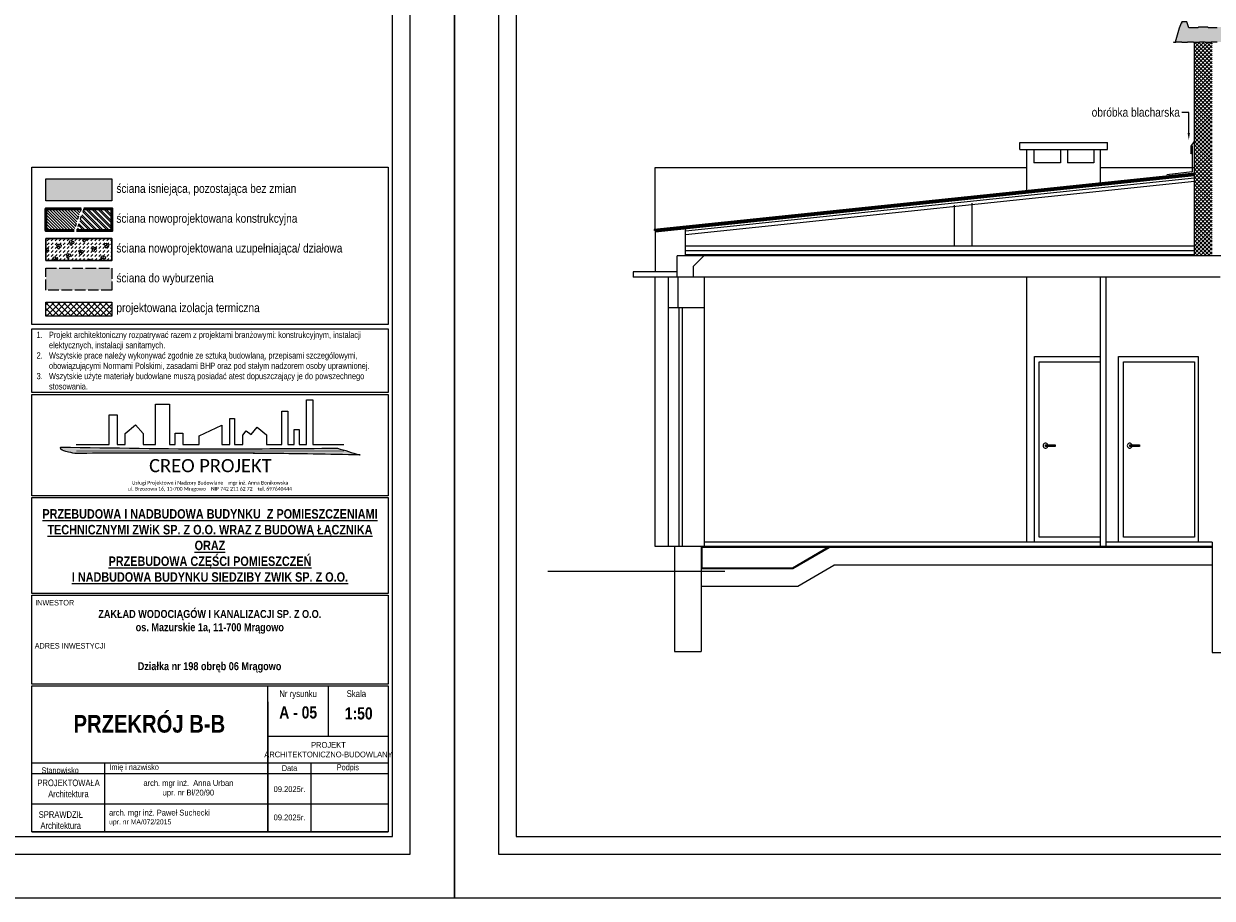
# Model space of a CAD drawing. Header units: millimetres. Extents: x 17147 to 52214, y -18116 to -4632.
# Tile 151 of 186: x 38727 to 40073, y -13916 to -12926. Entities that reach past the tile are written whole.
import ezdxf
from ezdxf import colors
from ezdxf.entities.mleader import LeaderData, LeaderLine
from ezdxf.math import Vec2, Vec3

# ---------------------------------------------------------------- set-up
doc = ezdxf.new("R2010")
doc.units = ezdxf.units.MM
doc.linetypes.add('ACAD_ISO02W100', pattern=[15, 12, -3])
doc.linetypes.add('ACAD_ISO03W100', pattern=[30, 12, -18])
for name, color, linetype, lineweight in [('A-ciekie', 161, 'Continuous', 9), ('A-kreskowanie', 253, 'Continuous', 0), ('A-opis', 130, 'Continuous', 9), ('A-sciana_osłonowa', 152, 'Continuous', 15), ('A_SCIANA_ISTN', 253, 'Continuous', 25), ('A_SCIANA_PROJ_KONSTRUKCJA', 3, 'Continuous', 50), ('A_SCINAN_PROJ_DZIALOWA', 5, 'Continuous', 30), ('elewacja C', 253, 'Continuous', 0)]:
    doc.layers.add(name, color=color, linetype=linetype, lineweight=lineweight)
for name, color, linetype, lineweight, true_color in [('A-izolacja', 7, 'Continuous', 9, 0x4775ff), ('A_SCIANA DO WYBURZENIA', 7, 'ACAD_ISO02W100', 18, 0xf7833b), ('r-ramka', 7, 'Continuous', 0, 0x727169), ('S_KRESKOWANIE_SC_ISTN', 7, 'Continuous', 0, 0x878787)]:
    doc.layers.add(name, color=color, linetype=linetype, lineweight=lineweight, true_color=true_color)
doc.styles.get("Standard").update_dxf_attribs({"font": 'ARIALN.TTF'})
doc.styles.add('wymiar', font='ARIALN.TTF')

# ---------------------------------------------------------------- blocks, each defined once
blk = doc.blocks.new('LOGO')
at = {"layer": 'elewacja C'}
h = blk.add_hatch(color=30, dxfattribs=at)
h.dxf.hatch_style = 1
edge = h.paths.add_edge_path()
edge.add_spline(control_points=[(11534.1, 18108), (11532.4, 18108), (11289.1, 18108), (10726.7, 18100.5), (10166.1, 18110.3), (9846.9, 18115.9)], knot_values=[0, 0, 0, 0, 5.133754, 729.732593, 1687.267838, 1687.267838, 1687.267838, 1687.267838], degree=3, periodic=0)
edge.add_spline(control_points=[(9846.9, 18115.9), (9846.1, 18113.8), (9840.3, 18098.6), (9889.5, 18084.9), (9916.9, 18079.7), (9932.8, 18076.7)], knot_values=[0, 0, 0, 0, 6.318514, 46.500226, 101.574566, 101.574566, 101.574566, 101.574566], degree=3, periodic=0)
edge.add_spline(control_points=[(9932.8, 18076.7), (10322, 18078.7), (10902.2, 18081.7), (11482.3, 18071.2), (11673.1, 18067.7)], knot_values=[0, 0, 0, 0, 1167.750225, 1740.44888, 1740.44888, 1740.44888, 1740.44888], degree=3, periodic=0)
edge.add_spline(control_points=[(11673.1, 18067.7), (11671.6, 18068.1), (11647.3, 18072.9), (11601.8, 18089.6), (11556.8, 18101.9), (11534.1, 18108)], knot_values=[0, 0, 0, 0, 4.823923, 74.316576, 144.781951, 144.781951, 144.781951, 144.781951], degree=3, periodic=0)
at = {"layer": 'elewacja C', "color": 7}
blk.add_lwpolyline([(9941.5, 18131.4), (10143.1, 18131.4), (10143.1, 18312.9), (10190.9, 18312.9), (10190.9, 18131.4), (10239.4, 18131.4), (10239.4, 18198.3), (10302.6, 18251), (10348.8, 18198.8), (10348.8, 18131.4), (10424.9, 18131.4), (10424.9, 18376.1), (10509.3, 18376.1), (10509.3, 18131.4), (10545.8, 18131.4), (10545.8, 18200.4), (10590.6, 18200.4), (10590.6, 18131.4), (10691.4, 18131.4), (10691.4, 18183.5), (10828.6, 18248.8), (10828.6, 18131.4), (10877.8, 18131.4), (10877.8, 18290.5), (10905.9, 18290.5), (10905.9, 18131.4), (10957, 18131.4), (10957, 18188.2), (10978.7, 18215.2), (11007.9, 18191.3), (11045.2, 18236), (11102.5, 18189.8), (11102.5, 18131.4), (11195, 18131.4), (11195, 18333.8), (11231.7, 18333.8), (11231.7, 18131.4), (11270.7, 18131.4), (11270.7, 18222.8), (11301.7, 18222.8), (11301.7, 18131.4), (11344.5, 18131.4), (11344.5, 18403.2), (11383.5, 18403.2), (11383.5, 18131.4), (11573.1, 18131.4)], dxfattribs=at)
at = {"layer": 'elewacja C', "color": 250, "const_width": 4}
blk.add_lwpolyline([(9941.5, 18091.9), (11574.1, 18091.9)], dxfattribs=at)
at = {"layer": 'elewacja C', "color": 30}
blk.add_arc((10503.6, -40448.4), 58527.8, 88.854996, 90.558825, dxfattribs=at)
for points in [[(9932.8, 18076.7), (9878.9, 18088.3), (9845.1, 18109.9), (9846.9, 18115.9)], [(9846.9, 18115.9), (10804.4, 18104.8), (11529, 18108), (11534.1, 18108)], [(11673.1, 18067.7), (11100.5, 18076.7), (9932.8, 18076.7)], [(11534.1, 18108), (11601.8, 18088.5), (11668.4, 18068.7), (11673.1, 18067.7)]]:
    blk.add_spline(points, degree=3, dxfattribs=at)
at = {"layer": 'elewacja C', "color": 7, "insert": (9846.9, 18042.5), "char_height": 20, "attachment_point": 1}
blk.add_mtext_dynamic_manual_height_columns('\\pi539.21;{\\fCalibri|b0|i0|c0|p34;\\H4x;CREO PROJEKT\\H1.25x;\\P\\pi434.09;\\H0.22x;Usługi Projektowe i Nadzory Budowlane    mgr inż. Anna Bonikowska\\P\\pi409.92;ul. Brzozowa 16, 11-700 Mrągowo    NIP 742 211 62 72    tel. 69764044\\fArial|b0|i0|c238|p34;4}', width=1826.244, gutter_width=12.5, heights=[0], dxfattribs=at)

msp = doc.modelspace()

# ---------------------------------------------------------------- hatches: boundary and pattern name
at = {"layer": 'A-izolacja', "transparency": 33554687}
h = msp.add_hatch(dxfattribs=at)
h.set_pattern_fill('ANSI37', color=256, scale=1.5, angle=90)
h.set_pattern_definition([(135, (28502.5274, -12784.697), (-3.367596, -3.367596), []), (225, (28502.5274, -12784.697), (3.367596, -3.367596), [])])
h.paths.add_polyline_path([(38827.1, -13240.9), (38752.3, -13240.9), (38752.3, -13256.6), (38827.1, -13256.6)])
at = {"layer": 'A-kreskowanie', "true_color": 0xe06f1f}
h = msp.add_hatch(dxfattribs=at)
h.set_pattern_fill('HONEY', color=32, scale=0.5)
h.set_pattern_definition([(0, (77.0148, -668.7953), (2.38125, 1.374815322), [1.5875, -3.175]), (120, (77.0148, -668.7953), (-2.381249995, 1.37481533), [1.5875, -3.175]), (60, (77.0148, -668.7953), (5e-09, 2.749630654), [-3.175, 1.5875])])
h.paths.add_polyline_path([(40235.5, -12930.5), (40224.4, -12930.5), (40223.4, -12929.5), (40213.3, -12929.5), (40212.3, -12930.5), (40208.5, -12930.5), (40204.7, -12930.5), (40203.7, -12929.5), (40193.6, -12929.5), (40192.6, -12930.5), (40181.5, -12930.5), (40178.3, -12923.7), (40178, -12923.5), (40172.3, -12923.5), (40172, -12923.7), (40168.9, -12930.5), (40157.8, -12930.5), (40156.8, -12929.5), (40146.7, -12929.5), (40145.7, -12930.5), (40141.8, -12930.5), (40138, -12930.5), (40137, -12929.5), (40126.9, -12929.5), (40125.9, -12930.5), (40114.8, -12930.5), (40111.6, -12923.7), (40111.4, -12923.5), (40105.7, -12923.5), (40105.4, -12923.7), (40102.2, -12930.5), (40091.1, -12930.5), (40090.1, -12929.5), (40080, -12929.5), (40079, -12930.5), (40069.4, -12930.5), (40068.4, -12929.5), (40058.3, -12929.5), (40057.3, -12930.5), (40047.1, -12930.5), (40044.6, -12923.7), (40044.3, -12923.5), (40039.3, -12923.5), (40039.1, -12923.7), (40038.8, -12924.3, -0.747137), (40038.4, -12925.2), (40035.9, -12930.6), (40031.6, -12946.5), (40032.3, -12946.5), (40032.3, -12946.3), (40039, -12946.3), (40039, -12946.5), (40045.6, -12946.5), (40045.6, -12946.3), (40052.3, -12946.3), (40052.3, -12946.5), (40059, -12946.5), (40059, -12946.3), (40065.6, -12946.3), (40065.6, -12946.5), (40072.3, -12946.5), (40072.3, -12946.3), (40079, -12946.3), (40079, -12946.5), (40085.6, -12946.5), (40085.6, -12946.3), (40092.3, -12946.3), (40092.3, -12946.5), (40099, -12946.5), (40099, -12946.3), (40105.6, -12946.3), (40105.6, -12946.5), (40112.3, -12946.5), (40112.3, -12946.3), (40119, -12946.3), (40119, -12946.5), (40125.6, -12946.5), (40125.6, -12946.3), (40132.3, -12946.3), (40132.3, -12946.5), (40139, -12946.5), (40139, -12946.3), (40145.6, -12946.3), (40145.6, -12946.5), (40152.3, -12946.5), (40152.3, -12946.3), (40159, -12946.3), (40159, -12946.5), (40165.6, -12946.5), (40165.6, -12946.3), (40172.3, -12946.3), (40172.3, -12946.5), (40179, -12946.5), (40179, -12946.3), (40185.6, -12946.3), (40185.6, -12946.5), (40192.3, -12946.5), (40192.3, -12946.3), (40199, -12946.3), (40199, -12946.5), (40205.6, -12946.5), (40205.6, -12946.3), (40212.3, -12946.3), (40212.3, -12946.5), (40219, -12946.5), (40219, -12946.3), (40225.6, -12946.3), (40225.6, -12946.5), (40228.3, -12946.5), (40228.9, -12946), (40231.2, -12946), (40231.4, -12945.8), (40231.9, -12944.1)])
at = {"layer": 'A-kreskowanie'}
h = msp.add_hatch(dxfattribs=at)
h.set_pattern_fill('ANSI37', color=256, angle=-90)
h.paths.add_polyline_path([(40073.5, -12946.3), (40072.3, -12946.3), (40072.3, -12946.5), (40065.6, -12946.5), (40059, -12946.3), (40059, -12946.5), (40053.5, -12946.5), (40053.5, -13188.5), (40073.5, -13188.5)])
at = {"layer": 'A-kreskowanie', "lineweight": 5, "true_color": 0xeb7500}
h = msp.add_hatch(dxfattribs=at)
h.set_pattern_fill('ANSI32', color=30, scale=0.5, angle=-90)
h.set_pattern_definition([(315, (20657.561, -9103.2815), (3.367596, 3.367596), []), (315, (20657.561, -9105.5266), (3.367596, 3.367596), [])])
h.paths.add_polyline_path([(38827.1, -13135.1), (38795.2, -13135.1), (38787.2, -13159.8), (38827.1, -13159.8)])
at = {"layer": 'A_SCIANA DO WYBURZENIA', "transparency": 33554687}
h = msp.add_hatch(dxfattribs=at)
h.set_pattern_fill('DOTS', color=256, scale=0.375)
h.set_pattern_definition([(0, (28502.5274, -12765.69746), (0.29765625, 0.5953125), [0, -0.5953125])])
h.paths.add_polyline_path([(38827.1, -13202.6), (38752.3, -13202.6), (38752.3, -13227.3), (38827.1, -13227.3)])
at = {"layer": 'A_SCIANA_PROJ_KONSTRUKCJA', "lineweight": 9, "true_color": 0x2ad533}
h = msp.add_hatch(dxfattribs=at)
h.set_pattern_fill('ANSI31', color=102, scale=0.75, angle=90)
h.set_pattern_definition([(135, (28502.5274, -12765.6975), (-1.683798, -1.683798), [])])
h.paths.add_polyline_path([(38792.2, -13135.1), (38752.3, -13135.1), (38752.3, -13159.8), (38784.2, -13159.8)])
at = {"layer": 'A_SCINAN_PROJ_DZIALOWA', "lineweight": 9, "true_color": 0x27773c, "transparency": 33554610}
h = msp.add_hatch(dxfattribs=at)
h.set_pattern_fill('GAZOBETON S100 ISO 1J', color=97, pattern_type=2)
h.set_pattern_definition([(15, (20639.555, -9107.531), (3.882286, 14.488886), [1.46647, -13.53353]), (15, (20641.351, -9105.735), (3.882286, 14.488886), [1.46647, -13.53353]), (15, (20638.898, -9105.078), (3.882286, 14.488886), [1.46647, -13.53353]), (15, (20640.694, -9103.282), (3.882286, 14.488886), [1.46647, -13.53353]), (15, (20638.24, -9102.624), (3.882286, 14.488886), [1.46647, -13.53353]), (75, (20637.861, -9104.04), (-10.606601, 10.606601), [1.46647, -13.53353]), (75, (20638.518, -9106.494), (-10.606601, 10.606601), [1.46647, -13.53353]), (75, (20640.314, -9104.698), (-10.606601, 10.606601), [1.46647, -13.53353]), (75, (20640.972, -9107.151), (-10.606601, 10.606601), [1.46647, -13.53353]), (75, (20642.768, -9105.355), (-10.606601, 10.606601), [1.46647, -13.53353]), (315, (20638.518, -9106.494), (14.488887, 3.882285), [1.46647, -13.53353]), (315, (20637.861, -9104.04), (14.488887, 3.882285), [1.46647, -13.53353]), (315, (20640.314, -9104.698), (14.488887, 3.882285), [1.46647, -13.53353]), (315, (20642.11, -9102.902), (14.488887, 3.882285), [1.46647, -13.53353]), (315, (20639.657, -9102.245), (14.488887, 3.882285), [1.46647, -13.53353]), (45, (20640.6937, -9103.2815), (4e-16, 4.49012806), [3.175, -3.175])])
h.paths.add_polyline_path([(38827.1, -13168.9), (38752.3, -13168.9), (38752.3, -13193.6), (38827.1, -13193.6)])
at = {"layer": 'S_KRESKOWANIE_SC_ISTN', "transparency": 33554559}
h = msp.add_hatch(color=256, dxfattribs=at)
h.dxf.hatch_style = 1
h.paths.add_polyline_path([(38827.1, -13101.4), (38752.3, -13101.4), (38752.3, -13126.1), (38827.1, -13126.1)])

# ---------------------------------------------------------------- linework, layer by layer
at = {"layer": 'A-ciekie'}
for points in [[(40050.8, -13063.9), (40050.8, -13093.2), (40022.2, -13096.7)], [(40052.8, -13059.3), (40049.1, -13064.2), (40049.1, -13072.8), (40049.9, -13071.6)]]:
    msp.add_lwpolyline(points, dxfattribs=at)
at = {"layer": 'A-izolacja'}
msp.add_lwpolyline([(40073.5, -13188.5), (40053.5, -13188.5), (40053.5, -12946.5)], dxfattribs=at)
msp.add_lwpolyline([(38752.3, -13240.9), (38827.1, -13240.9), (38827.1, -13256.6), (38752.3, -13256.6)], close=True, dxfattribs=at)
at = {"layer": 'A-opis', "linetype": 'ACAD_ISO03W100', "ltscale": 0.3}
for points in [[(38792.2, -13135.1), (38784.2, -13159.8)], [(38795.2, -13135.1), (38787.2, -13159.8)]]:
    msp.add_lwpolyline(points, dxfattribs=at)
at = {"layer": 'A-sciana_osłonowa'}
msp.add_line((40035.9, -12930.6), (40031.6, -12946.5), dxfattribs=at)
msp.add_lwpolyline([(40079, -12930.5), (40069.4, -12930.5), (40068.4, -12929.5), (40058.3, -12929.5), (40057.3, -12930.5), (40047.1, -12930.5), (40044.6, -12923.7), (40044.3, -12923.5), (40039.3, -12923.5), (40039.1, -12923.7), (40038.8, -12924.3, -0.747137), (40038.4, -12925.2), (40035.9, -12930.6)], format="xyb", dxfattribs=at)
msp.add_lwpolyline([(40029.3, -12946), (40029.9, -12946.5), (40032.3, -12946.5), (40032.3, -12946.5), (40032.3, -12946.3), (40039, -12946.3), (40039, -12946.5), (40045.6, -12946.5), (40045.6, -12946.3), (40052.3, -12946.3), (40052.3, -12946.5), (40059, -12946.5), (40059, -12946.3), (40065.6, -12946.3), (40065.6, -12946.5), (40072.3, -12946.5), (40072.3, -12946.3), (40079, -12946.3)], dxfattribs=at)
at = {"layer": 'A_SCIANA DO WYBURZENIA'}
msp.add_lwpolyline([(38752.3, -13202.6), (38827.1, -13202.6), (38827.1, -13227.3), (38752.3, -13227.3)], close=True, dxfattribs=at)
at = {"layer": 'A_SCIANA_ISTN'}
for p, q in [((39855.5, -13060.2), (39955, -13060.2)), ((39855.5, -13068.2), (39855.5, -13060.2)), ((39855.5, -13068.2), (39955, -13068.2)), ((39863.5, -13114.7), (39863.5, -13068.2)), ((39871.5, -13068.2), (39871.5, -13083.2)), ((39901.5, -13068.2), (39901.5, -13083.2)), ((39909.5, -13068.2), (39909.5, -13083.2)), ((39939.5, -13068.2), (39939.5, -13083.2)), ((39947, -13106), (39947, -13068.2)), ((39955, -13068.2), (39955, -13060.2)), ((39901.5, -13083.2), (39871.5, -13083.2)), ((39939.5, -13083.2), (39909.5, -13083.2)), ((40053.5, -13094.9), (39441.5, -13158.6)), ((40053.5, -13095.9), (39441.5, -13159.6)), ((39442.5, -13158.5), (39442.5, -13088.5)), ((39442.5, -13088.5), (39863.5, -13088.5)), ((40053.5, -13096.9), (39442.5, -13160.5)), ((40053.5, -13097.9), (39442.5, -13161.5)), ((39947, -13088.5), (40053.5, -13088.5)), ((40053.5, -13100.4), (39476.7, -13160.5)), ((40053.5, -13104.4), (39476.7, -13164.5)), ((39781.5, -13177.5), (39781.5, -13131.2)), ((39801.5, -13177.5), (39801.5, -13129)), ((39441.5, -13158.6), (39441.5, -13159.6)), ((39442.5, -13159.5), (39442.5, -13206.5)), ((39476.7, -13188.5), (39476.7, -13157.9)), ((40053.5, -13177.5), (39476.7, -13177.5)), ((39467.5, -13206.5), (39467.5, -13188.5)), ((40098.5, -13188.5), (39467.5, -13188.5)), ((39476.7, -13182.5), (40053.5, -13182.5)), ((40053.5, -13187.5), (39476.7, -13187.5)), ((39486, -13200), (39497.5, -13188.5)), ((39486, -13212.5), (39486, -13200)), ((39417.5, -13206.5), (39417.5, -13212.5)), ((39442.5, -13206.5), (39417.5, -13206.5)), ((39442.5, -13212.5), (39417.5, -13212.5)), ((39467.5, -13206.5), (39442.5, -13206.5)), ((39457.5, -13212.5), (39442.5, -13212.5)), ((39442.5, -13517.5), (39442.5, -13212.5)), ((39457.5, -13252.5), (39457.5, -13212.5)), ((40082.5, -13212.5), (39457.5, -13212.5)), ((39467.5, -13212.5), (39467.5, -13206.5)), ((39468.5, -13247.5), (39468.5, -13212.5)), ((39498.5, -13517.5), (39498.5, -13212.5)), ((39863.5, -13512.5), (39863.5, -13212.5)), ((39947, -13517.5), (39947, -13212.5)), ((39953.5, -13517.5), (39953.5, -13212.5)), ((39498.5, -13247.5), (39457.5, -13247.5)), ((39457.5, -13517.5), (39457.5, -13247.5)), ((39469.5, -13517.5), (39469.5, -13247.5)), ((39473.5, -13517.5), (39473.5, -13247.5)), ((39947, -13512.5), (39498.5, -13512.5)), ((40073.5, -13512.5), (39953.5, -13512.5)), ((40073.5, -13512.5), (40073.5, -13637.5)), ((39457.5, -13517.5), (39442.5, -13517.5)), ((40073.5, -13517.5), (39457.5, -13517.5)), ((39464.5, -13517.5), (39464.5, -13636.5)), ((39494.5, -13517.5), (39494.5, -13636.5)), ((39495.5, -13518.5), (39495.5, -13541.5)), ((39637.4, -13518.5), (39495.5, -13518.5)), ((39598.2, -13541.5), (39639.1, -13517.5)), ((39598.5, -13542.5), (39639.4, -13518.5)), ((40073.5, -13518.5), (39639.4, -13518.5)), ((39494.5, -13542.5), (39598.5, -13542.5)), ((39495.5, -13541.5), (39598.2, -13541.5)), ((39603.9, -13562.5), (39644.8, -13538.5)), ((40073.5, -13538.5), (39644.8, -13538.5)), ((39521.4, -13545.9), (39320.9, -13545.9)), ((39494.5, -13562.5), (39603.9, -13562.5))]:
    msp.add_line(p, q, dxfattribs=at)
for points in [[(38752.3, -13101.4), (38827.1, -13101.4), (38827.1, -13126.1), (38752.3, -13126.1)], [(40057.4, -13302.5), (40057.4, -13512.5), (39967.4, -13512.5), (39967.4, -13302.5)], [(40053.4, -13308.5), (40053.4, -13506.9), (39972.9, -13506.9), (39972.9, -13308.5)], [(39884.6, -13402.4), (39895.4, -13402.4), (39895.4, -13404.4), (39884.6, -13404.4)], [(39980, -13402.4), (39990.9, -13402.4), (39990.9, -13404.4), (39980, -13404.4)]]:
    msp.add_lwpolyline(points, close=True, dxfattribs=at)
for points in [[(39947, -13512.5), (39872, -13512.5), (39872, -13302.5), (39947, -13302.5)], [(39947, -13506.9), (39877.5, -13506.9), (39877.5, -13308.5), (39947, -13308.5)], [(39464.5, -13636.5), (39494.5, -13636.5)], [(40073.5, -13637.5), (40098.5, -13637.5)]]:
    msp.add_lwpolyline(points, dxfattribs=at)
for centre in [(39884.6, -13403.4), (39980, -13403.4)]:
    msp.add_arc(centre, 2.82, 20.1798, 339.8202, dxfattribs=at)
at = {"layer": 'A_SCIANA_PROJ_KONSTRUKCJA'}
for points in [[(38784.2, -13159.8), (38752.3, -13159.8), (38752.3, -13135.1), (38792.2, -13135.1)], [(38795.2, -13135.1), (38827.1, -13135.1), (38827.1, -13159.8), (38787.2, -13159.8)]]:
    msp.add_lwpolyline(points, dxfattribs=at)
at = {"layer": 'A_SCINAN_PROJ_DZIALOWA'}
msp.add_lwpolyline([(38752.3, -13168.9), (38827.1, -13168.9), (38827.1, -13193.6), (38752.3, -13193.6)], close=True, dxfattribs=at)
at = {"layer": 'r-ramka'}
for p, q in [((39003.6, -13840.7), (39003.6, -13675.4)), ((39003.6, -13840.7), (39003.6, -13675.4)), ((39072.4, -13732.1), (39072.4, -13675.4)), ((39003.6, -13693.3), (39003.6, -13840.7)), ((39003.6, -13732.1), (39140.1, -13732.1)), ((38736.3, -13762.4), (39140.1, -13762.4)), ((38819.2, -13840.7), (38819.2, -13762.4)), ((38819.2, -13840.7), (38819.2, -13762.4)), ((39003.6, -13762.4), (39003.6, -13840.7)), ((39053, -13840.7), (39053, -13762.4)), ((39053, -13840.7), (39053, -13762.4)), ((38736.3, -13774.7), (39140.1, -13774.7)), ((38736.3, -13774.7), (39140.1, -13774.7)), ((38736.3, -13774.7), (39140.1, -13774.7)), ((38736.3, -13808.7), (39140.1, -13808.7)), ((38736.3, -13808.7), (39140.1, -13808.7)), ((38736.3, -13808.7), (39140.1, -13808.7)), ((38736.3, -13808.7), (39140.1, -13808.7)), ((38736.3, -13840.7), (39140.1, -13840.7)), ((38736.3, -13840.7), (39140.1, -13840.7)), ((38736.3, -13840.7), (39140.1, -13840.7)), ((38736.3, -13840.7), (39140.1, -13840.7))]:
    msp.add_line(p, q, dxfattribs=at)
for points in [[(39215.1, -13915.7), (39215.1, -12430.7), (37115.1, -12430.7), (37115.1, -13915.7)], [(43923.8, -13915.7), (43923.8, -12430.7), (39215.1, -12430.7), (39215.1, -13915.7)], [(39165.1, -13865.7), (39165.1, -12480.7), (37165.1, -12480.7), (37165.1, -13865.7), (39165.1, -13865.7), (39165.1, -12480.7)], [(43873.8, -13865.7), (43873.8, -12480.7), (39265.1, -12480.7), (39265.1, -13865.7), (43873.8, -13865.7), (43873.8, -12480.7)], [(39145.1, -13845.7), (39145.1, -12500.7), (37185.1, -12500.7), (37185.1, -13845.7), (39145.1, -13845.7), (39145.1, -12500.7)], [(43853.8, -13845.7), (43853.8, -12500.7), (39285.1, -12500.7), (39285.1, -13845.7), (43853.8, -13845.7), (43853.8, -12500.7)], [(39215.1, -13915.7), (37115.1, -13915.7)], [(43923.8, -13915.7), (39215.1, -13915.7)]]:
    msp.add_lwpolyline(points, dxfattribs=at)
for points in [[(38736.3, -13088), (39140.1, -13088), (39140.1, -13266.2), (38736.3, -13266.2)], [(38736.3, -13271.2), (39140.1, -13271.2), (39140.1, -13343), (38736.3, -13343)], [(38736.3, -13345.5), (39140.1, -13345.5), (39140.1, -13460), (38736.3, -13460)], [(38736.3, -13462), (39140.1, -13462), (39140.1, -13570.7), (38736.3, -13570.7)], [(38736.3, -13572.7), (39140.1, -13572.7), (39140.1, -13673.4), (38736.3, -13673.4)], [(38736.3, -13675.4), (39140.1, -13675.4), (39140.1, -13840.7), (38736.3, -13840.7)]]:
    msp.add_lwpolyline(points, close=True, dxfattribs=at)

# ---------------------------------------------------------------- block references
at = {"layer": 'r-ramka', "color": 30}
for p, xscale, yscale, zscale in [((32563.9, -19631), 0.3716075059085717, 0.3716075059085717, 0.3716075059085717), ((36939.5, -16770.9), 0.1858037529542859, 0.1858037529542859, 0.1858037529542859)]:
    msp.add_blockref('LOGO', p, dxfattribs=dict(at, xscale=xscale, yscale=yscale, zscale=zscale))

# ---------------------------------------------------------------- texts
at = {"layer": 'r-ramka', "char_height": 10, "attachment_point": 4, "style": 'wymiar'}
for s, width, insert in [('ściana isniejąca, pozostająca bez zmian', 461.455, (38832.2, -13113.7)), ('ściana nowoprojektowana konstrukcyjna', 455.43, (38832.2, -13147.5)), ('ściana nowoprojektowana uzupełniająca/ działowa', 560.11, (38832.2, -13181.2)), ('ściana do wyburzenia', 356.775, (38832.2, -13215)), ('projektowana izolacja termiczna', 403.82, (38832.2, -13248.7))]:
    msp.add_mtext_dynamic_manual_height_columns(s, width=width, gutter_width=12.5, heights=[0], dxfattribs=dict(at, insert=insert))
at = {"layer": 'r-ramka'}
for s, width, gutter_width, heights, insert, char_height, attachment_point in [('\\pi-14,l14,t14,21;1.^IProjekt architektoniczny rozpatrywać razem z projektami branżowymi: konstrukcyjnym, instalacji \\P\\pi0,t21;elektycznych, instalacji sanitarnych.\\P\\pi-14,t14,21;2.^IWszytskie prace należy wykonywać zgodnie ze sztuką budowlaną, przepisami szczególowymi, \\P\\pi0,t21;obowiązującymi Normami Polskimi, zasadami BHP oraz pod stałym nadzorem osoby uprawnionej.\\P\\pi-14,t14,21;3.^IWszytskie użyte materiały budowlane muszą posiadać atest dopuszczający je do powszechnego \\P\\pi0,t21;stosowania.', 398.351, 12.5, [0], (38741.8, -13274.4), 7, 1), ('{\\fArial Narrow|b1|i0|c238|p34;\\H1.4286x;\\LPRZEBUDOWA I NADBUDOWA BUDYNKU  Z POMIESZCZENIAMI TECHNICZNYMI ZWiK SP. Z O.O. WRAZ Z BUDOWĄ ŁĄCZNIKA\\PORAZ\\PPRZEBUDOWA CZĘŚCI POMIESZCZEŃ\\PI NADBUDOWA BUDYNKU SIEDZIBY ZWIK SP. Z O.O.}', 397.469, 1145, [688], (38938.2, -13516.4), 7.5, 5), ('INWESTOR', 203.028, 12.5, [0], (38740.2, -13578), 6.25, 1), ('ADRES INWESTYCJI', 203.028, 12.5, [0], (38739.7, -13626.8), 6.25, 1)]:
    msp.add_mtext_dynamic_manual_height_columns(s, width=width, gutter_width=gutter_width, heights=heights, dxfattribs=dict(at, insert=insert, char_height=char_height, attachment_point=attachment_point))
for s, insert, char_height, width, attachment_point in [('\\pt66.975;{\\fArial Narrow|b1|i0|c238|p34;ZAKŁAD WODOCIĄGÓW I KANALIZACJI SP. Z O.O.\\Pos. Mazurskie 1a, 11-700 Mrągowo}', (38938, -13602.8), 9, 405.717, 5), ('{\\fArial Narrow|b1|i0|c238|p34;Działka nr 198 obręb 06 Mrągowo}', (38937.7, -13654.4), 9, 405.717, 5), ('Nr rysunku', (39038, -13685.3), 7.7, 68.75, 5), ('Skala', (39093, -13680.3), 7.7, 33.282, 1), ('{\\fArial Narrow|b1|i0|c238|p34;\\H1.3333x;PRZEKRÓJ B-B}', (38869.5, -13718.4), 15, 268.285, 5), ('{\\fArial Narrow|b1|i0|c238|p34;A - 05}', (39038.1, -13705.5), 13.75, 68.877, 5), ('{\\fArial Narrow|b1|i0|c238|p34;1:50}', (39106.7, -13706.6), 13.75, 68.75, 5), ('PROJEKT ARCHITEKTONICZNO-BUDOWLANY', (39072.4, -13747.6), 6.5, 137.5, 5), ('Stanowisko', (38768.5, -13771), 6.6, 83.883, 5), ('{\\fArial|b0|i0|c238|p34;  }Imię i nazwisko', (38819.2, -13768.3), 6.6, 80.997, 4), ('Data', (39028.3, -13768.5), 6.6, 49.388, 5), ('Podpis', (39094.4, -13768.5), 6.6, 93.422, 5), ('\\pi6.4328;PROJEKTOWAŁA\\P\\pi18.709;Architektura', (38736.3, -13791.4), 7.5, 82.883, 4), ('09.2025r.', (39028.3, -13792.3), 6.5, 49.388, 5), ('\\pi16.736;SPRAWDZIŁ\\P\\pi18.709;Architektura', (38727.5, -13827.3), 7.5, 82.883, 4), ('09.2025r.', (39028.3, -13824.3), 6.5, 49.388, 5)]:
    msp.add_mtext(s, dxfattribs=dict(at, insert=insert, char_height=char_height, width=width, attachment_point=attachment_point))
at = {"layer": 'r-ramka', "char_height": 6.5, "width": 184.402, "style": 'wymiar'}
for s, insert, attachment_point in [('  arch. mgr inż.  Anna Urban\\P  upr. nr Bł/20/90', (38911.4, -13791.7), 5), ('  arch. mgr inż. Paweł Suchecki\\P\\pt91;  {\\H0.86667x;upr. nr MA/072/2015}', (38819.2, -13824.7), 4)]:
    msp.add_mtext(s, dxfattribs=dict(at, insert=insert, attachment_point=attachment_point))

# ---------------------------------------------------------------- leaders
at = {"layer": 'A-opis', "lineweight": 9}
ml = msp.add_multileader_mtext('Standard', dxfattribs=at)
ml.set_content('obróbka blacharska', color=256)
ml.set_leader_properties()
ml.build(insert=Vec2(0, 0))
ml.multileader.update_dxf_attribs({"arrow_head_size": 8})
ctx = ml.context
ctx.base_point, ctx.char_height, ctx.arrow_head_size, ctx.plane_origin = Vec3(39935.7, -13026), 10, 8, Vec3(40046.9, -13057.4)
ctx.text_align_type = 2
notes = []
notes.append((ctx, [(0, (1, 1, 0), (40046.9, -13026), (-1, 0), 8, [(0, [(40046.9, -13057.4)], 0, [])])]))
ctx.mtext.insert, ctx.mtext.alignment, ctx.mtext.flow_direction = Vec3(40036.9, -13020.9), 3, 5
for ctx, leaders in notes:
    for number, flags, end, landing, length, lines in leaders:
        leader = LeaderData()
        leader.index, (leader.has_last_leader_line, leader.has_dogleg_vector, leader.attachment_direction) = number, flags
        leader.last_leader_point, leader.dogleg_vector, leader.dogleg_length = Vec3(end), Vec3(landing), length
        for number, points, colour, breaks in lines:
            line = LeaderLine()
            line.index, line.vertices, line.color, line.breaks = number, Vec3.list(points), colors.encode_raw_color(colour), breaks
            leader.lines.append(line)
        ctx.leaders.append(leader)

doc.saveas('drawing.dxf')
